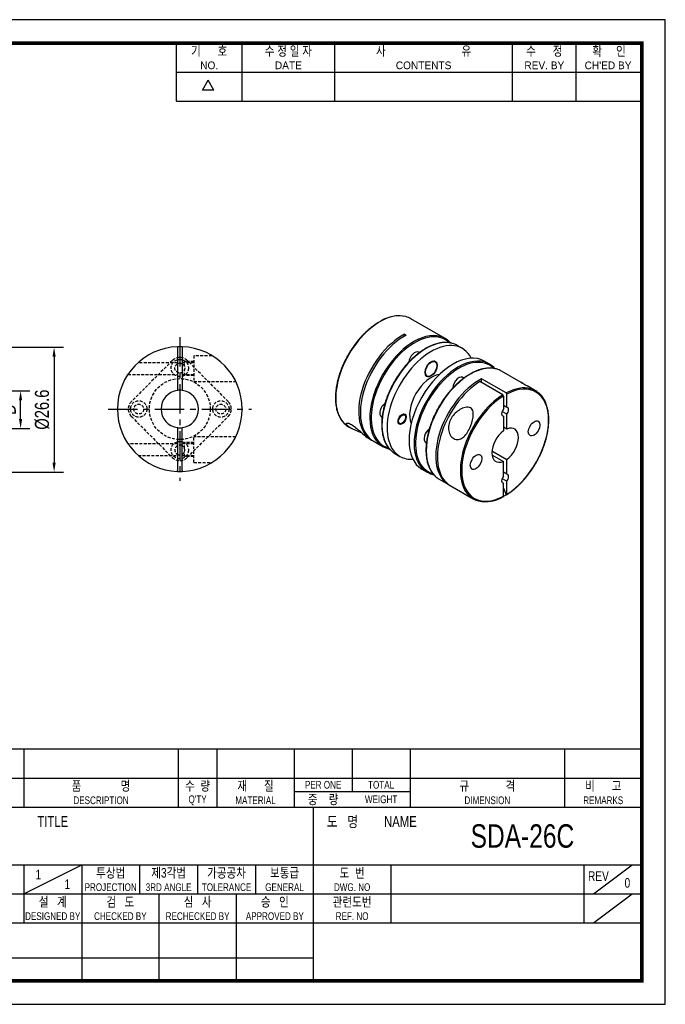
# Model space of a CAD drawing. Header units: millimetres. Extents: x 0 to 297, y 0 to 210.
# Tile 2 of 2: x 159 to 297, y 0 to 210. Entities that reach past the tile are written whole.
import ezdxf
from ezdxf.enums import TextEntityAlignment as Align

# ---------------------------------------------------------------- set-up
doc = ezdxf.new("R2010")
doc.units = ezdxf.units.MM
doc.header["$LTSCALE"] = 5
for name, pattern in [('CENTER', [2, 1.25, -0.25, 0.25, -0.25]), ('DASHED', [0.75, 0.5, -0.25]), ('HIDDEN2', [0.1875, 0.125, -0.0625])]:
    doc.linetypes.add(name, pattern=pattern)
doc.layers.get('0').update_dxf_attribs({"linetype": 'CONTINUOUS'})
doc.layers.get('Defpoints').update_dxf_attribs({"linetype": 'CONTINUOUS'})
for name, color, linetype in [('BM', 2, 'CONTINUOUS'), ('CT', 1, 'CENTER'), ('D', 7, 'CONTINUOUS'), ('DIM', 7, 'CONTINUOUS'), ('HD', 4, 'DASHED')]:
    doc.layers.add(name, color=color, linetype=linetype)
doc.styles.get("Standard").update_dxf_attribs({"font": 'Gulim.ttf', "width": 0.8, "height": 3})
doc.dimstyles.new('LIM', dxfattribs={"dimtxt": 2, "dimasz": 2, "dimexe": 2, "dimexo": 1, "dimgap": 1, "dimtad": 1, "dimdec": 3, "dimzin": 9, "dimdsep": 46, "dimtxsty": 'Standard', "dimcen": 3, "dimclrd": 1, "dimclre": 1, "dimadec": 0, "dimazin": 0, "dimtfac": 1, "dimtdec": 3, "dimtmove": 0, "dimatfit": 3, "dimfxl": 0, "dimtolj": 1, "dimtzin": 0, "dimarcsym": 0})

# ---------------------------------------------------------------- blocks, each defined once
blk = doc.blocks.new('*D10')
at = {"layer": 'Defpoints', "color": 0}
for p in [(149.52, 140.13), (149.52, 113.53), (166.64, 113.53)]:
    blk.add_point(p, dxfattribs=at)
at = {"layer": 'DIM', "color": 1, "lineweight": -2}
for p, q in [((150.52, 140.13), (168.64, 140.13)), ((166.64, 138.13), (166.64, 115.53)), ((150.52, 113.53), (168.64, 113.53))]:
    blk.add_line(p, q, dxfattribs=at)
at = {"layer": 'DIM', "color": 1}
for points in [[(166.3, 138.13), (166.97, 138.13), (166.64, 140.13)], [(166.3, 115.53), (166.97, 115.53), (166.64, 113.53)]]:
    blk.add_solid(points, dxfattribs=at)
at = {"layer": 'DIM', "color": 0, "insert": (164.1, 126.83), "char_height": 3, "attachment_point": 5, "rotation": 90}
blk.add_mtext('\\A1;%%C26.6', dxfattribs=at)
blk = doc.blocks.new('*D11')
at = {"layer": 'Defpoints', "color": 0}
for p in [(149.72, 130.83), (159.49, 130.83), (149.72, 122.83)]:
    blk.add_point(p, dxfattribs=at)
at = {"layer": 'DIM', "color": 1, "lineweight": -2}
for p, q in [((150.72, 130.83), (161.49, 130.83)), ((159.49, 124.83), (159.49, 128.83)), ((150.72, 122.83), (161.49, 122.83))]:
    blk.add_line(p, q, dxfattribs=at)
at = {"layer": 'DIM', "color": 1}
for points in [[(159.16, 128.83), (159.83, 128.83), (159.49, 130.83)], [(159.16, 124.83), (159.83, 124.83), (159.49, 122.83)]]:
    blk.add_solid(points, dxfattribs=at)
at = {"layer": 'DIM', "color": 0, "insert": (156.99, 126.83), "char_height": 3, "attachment_point": 5, "rotation": 90}
blk.add_mtext('\\A1;D', dxfattribs=at)

msp = doc.modelspace()

# ---------------------------------------------------------------- linework, layer by layer
for p, q in [((192.71392, 192.64074), (192.71392, 205)), ((206.72109, 192.64074), (206.72109, 205)), ((226.49591, 192.64074), (226.49591, 205)), ((264.39765, 192.64074), (264.39765, 205)), ((277.99284, 192.64074), (277.99284, 205)), ((192.71392, 198.82037), (291.58802, 198.82037)), ((198.25647, 194.97648), (199.49239, 197.11716)), ((200.72832, 194.97648), (199.49239, 197.11716)), ((200.72832, 194.97648), (198.25647, 194.97648)), ((192.71392, 192.64074), (291.58802, 192.64074)), ((292, 54.43705), (147.8086, 54.43705)), ((160.16787, 54.43705), (160.16787, 42.07779)), ((193.1259, 54.43705), (193.1259, 42.07779)), ((201.36541, 54.43705), (201.36541, 42.07779)), ((217.84443, 54.43705), (217.84443, 42.07779)), ((230.20369, 54.43705), (230.20369, 45.37359)), ((242.56295, 54.43705), (242.56295, 42.07779)), ((275.52098, 54.43705), (275.52098, 42.07779)), ((147.8086, 48.25742), (292, 48.25742)), ((217.84443, 45.37359), (242.56295, 45.37359)), ((147.8086, 42.07779), (292, 42.07779)), ((221.96418, 5), (221.96418, 42.07779)), ((147.8086, 29.71852), (292, 29.71852)), ((160.16787, 23.53889), (172.52713, 29.71852)), ((160.16787, 29.71852), (160.16787, 17.35926)), ((172.52713, 29.71852), (172.52713, 5)), ((184.88639, 29.71852), (184.88639, 23.53889)), ((197.24565, 29.71852), (197.24565, 23.53889)), ((209.60492, 29.71852), (209.60492, 23.53889)), ((238.4432, 29.71852), (238.4432, 17.35926)), ((279.64074, 29.71852), (279.64074, 17.35926)), ((281.70061, 23.53889), (289.94012, 29.71852)), ((147.8086, 23.53889), (221.96418, 23.53889)), ((189.00615, 23.53889), (189.00615, 5)), ((205.48516, 23.53889), (205.48516, 5)), ((221.96418, 23.53889), (292, 23.53889)), ((281.70061, 17.35926), (289.94012, 23.53889)), ((147.8086, 17.35926), (292, 17.35926)), ((147.8086, 9.87984), (221.96418, 9.87984))]:
    msp.add_line(p, q)
msp.add_lwpolyline([(297, 210), (0, 210), (0, 0), (297, 0)], close=True)
msp.add_lwpolyline([(292, 205, 0.8, 0.8, 0), (5, 205, 0.8, 0.8, 0), (5, 5, 0.8, 0.8, 0), (292, 5, 0.8, 0.8, 0)], format="xyseb", close=True)
at = {"layer": 'BM', "linetype": 'Continuous'}
for p, q in [((235.75315, 145.34751), (235.75724, 145.34515)), ((236.46026, 145.75576), (236.46435, 145.7534)), ((250.0399, 142.01309), (242.7567, 146.21805)), ((241.36286, 142.52467), (241.36286, 142.92524)), ((241.36286, 142.92524), (241.71642, 142.72112)), ((192.95364, 140.25001), (192.95364, 140.04987)), ((192.95364, 140.04987), (192.95364, 136.63272)), ((193.95364, 140.25001), (193.95364, 140.04987)), ((193.95364, 140.04987), (193.95364, 136.63272)), ((244.54185, 138.99495), (244.40632, 139.07319)), ((253.70979, 139.89428), (252.62084, 140.52298)), ((192.95364, 136.6087), (192.95364, 130.92804)), ((193.95364, 136.6087), (193.95364, 130.92804)), ((247.93479, 137.03603), (247.63479, 137.20924)), ((259.47978, 136.56297), (258.39083, 137.19168)), ((266.26435, 132.62629), (262.06072, 135.05325)), ((245.88479, 134.17815), (246.18479, 134.00494)), ((253.99733, 133.53582), (253.5462, 133.79628)), ((262.34036, 129.97776), (257.43776, 132.80828)), ((263.04747, 130.38601), (257.79131, 133.42066)), ((257.79131, 132.60416), (257.79131, 133.42066)), ((269.34392, 130.8483), (267.66395, 131.81823)), ((262.48178, 129.7327), (262.48178, 126.94261)), ((263.18889, 127.35086), (263.18889, 130.14094)), ((263.18889, 125.8431), (262.18246, 126.42416)), ((262.48178, 127.75911), (263.18889, 127.35086)), ((236.46914, 125.31578), (236.60436, 125.23771)), ((240.00849, 124.08063), (240.34761, 123.88484)), ((241.39761, 125.70349), (241.05849, 125.89928)), ((262.18246, 125.60767), (262.48178, 125.43485)), ((262.48178, 125.43485), (262.48178, 122.28476)), ((263.18889, 122.693), (263.18889, 125.8431)), ((192.95364, 122.99079), (192.95364, 117.28611)), ((193.95364, 117.28611), (193.95364, 122.99079)), ((229.4567, 123.18177), (229.9703, 122.88524)), ((263.18889, 122.693), (262.48178, 123.10125)), ((233.69972, 120.73206), (234.35931, 120.35125)), ((234.71286, 120.14713), (236.7399, 118.97681)), ((245.90902, 119.86567), (246.04553, 119.78685)), ((260.0291, 118.03657), (263.18889, 116.21226)), ((192.95364, 117.28611), (192.95364, 113.86896)), ((193.95364, 113.86896), (193.95364, 117.28611)), ((239.32084, 117.48671), (240.40979, 116.858)), ((260.0291, 117.22008), (262.48178, 115.80401)), ((262.48178, 112.65392), (262.48178, 115.80401)), ((263.18889, 113.06217), (263.18889, 116.21226)), ((192.95364, 113.66882), (192.95364, 113.86896)), ((193.95364, 113.86896), (193.95364, 113.66882)), ((245.09083, 114.1554), (246.17978, 113.5267)), ((263.18889, 113.06217), (262.48178, 113.47042)), ((248.76072, 112.01698), (250.78776, 110.84667)), ((262.18246, 112.13547), (263.18889, 111.55441)), ((262.18246, 111.31898), (262.48178, 111.14616)), ((263.18889, 108.76432), (263.18889, 111.55441)), ((251.14131, 110.64254), (256.04392, 107.81202)), ((262.48178, 108.35607), (262.48178, 111.14616)), ((262.48178, 110.06272), (263.04338, 108.68492)), ((263.04747, 108.68256), (263.04338, 108.68492))]:
    msp.add_line(p, q, dxfattribs=at)
at = {"layer": 'BM', "linetype": 'HIDDEN2'}
for p, q in [((192.95364, 136.6087), (192.95364, 136.63272)), ((193.95364, 136.63272), (193.95364, 136.6087)), ((195.05064, 137.2944), (195.03863, 137.30641)), ((192.95364, 130.90402), (192.95364, 130.92804)), ((193.95364, 130.92804), (193.95364, 130.90402)), ((183.10665, 125.37443), (183.11866, 125.36241)), ((192.95364, 119.1087), (192.95364, 119.13272)), ((193.95364, 119.13272), (193.95364, 119.1087)), ((192.95364, 113.66882), (192.95364, 113.78604))]:
    msp.add_line(p, q, dxfattribs=at)
at = {"layer": 'BM', "linetype": 'Continuous'}
for centre, radius, start, end in [((240.15715, 139.53823), 7.29166, 78.4396623, 121.3619411), ((193.45364, 126.95941), 13.3, 92.1544844, 267.8455156), ((193.45364, 126.95941), 13.3, 87.8455156, 92.1544844), ((193.45364, 126.95941), 13.3, 272.1544844, 87.8455156), ((193.45364, 126.95941), 4, 97.1807558, 262.8192442), ((193.45364, 126.95941), 4, 82.8192442, 97.1807558), ((193.45364, 126.95941), 4, 277.1807558, 82.8192442), ((262.87665, 130.12409), 0.3127, 3.0890383, 56.8872119), ((262.16954, 129.71585), 0.3127, 3.0890224, 56.8872278), ((193.45364, 126.95941), 4, 262.8192442, 277.1807558), ((193.45364, 126.95941), 13.3, 267.8455156, 272.1544844), ((258.64846, 114.47566), 7.27525, 258.2103282, 301.3947086)]:
    msp.add_arc(centre, radius, start, end, dxfattribs=at)
at = {"layer": 'BM', "linetype": 'HIDDEN2'}
msp.add_arc((193.45364, 126.93539), 4, 0, 0.1720432, dxfattribs=at)
at = {"layer": 'BM', "linetype": 'Continuous'}
for centre, major_axis, ratio, start_param, end_param in [((236.1067, 134.69991), (-6.65, -11.51814), 0.577350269, 3.296359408, 3.889387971), ((236.1067, 134.69991), (6.65, 11.51814), 0.577350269, 0.823001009, 2.987160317), ((241.89522, 131.35791), (-3.96511, 14.95645), 0.689119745, 0.146883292, 0.222088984), ((236.1067, 134.69991), (-6.65, -11.51814), 0.577350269, 3.141592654, 3.296359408), ((241.00931, 131.86939), (6.65, 11.51814), 0.577350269, 0.747795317, 3.168178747), ((243.3899, 130.49495), (6.65, 11.51814), 0.577350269, 0.14879905, 2.986916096), ((243.53132, 130.4133), (-6.55, -11.34493), 0.577350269, 2.997895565, 6.283185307), ((241.36286, 131.66526), (6.65, 11.51814), 0.577350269, 0.747795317, 3.141592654), ((245.97084, 129.00484), (-6.65, -11.51814), 0.577350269, 3.291607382, 6.139536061), ((247.05979, 128.37614), (-6.65, -11.51814), 0.577350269, 2.781930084, 6.283185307), ((243.3899, 130.49495), (6.65, 11.51814), 0.577350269, 0, 0.14879905), ((243.3899, 130.49495), (6.65, 11.51814), 0.577350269, 6.131389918, 6.283185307), ((245.97084, 129.00484), (-6.65, -11.51814), 0.577350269, 3.141592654, 3.291607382), ((243.53132, 137.55765), (-0.875, -1.51554), 0.577350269, 3.141592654, 5.382776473), ((251.74083, 125.67354), (-6.65, -11.51814), 0.577350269, 3.141592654, 6.283185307), ((252.82978, 125.04484), (6.65, 11.51814), 0.577350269, 0.154721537, 2.98728631), ((252.9712, 124.96319), (-6.55, -11.34493), 0.577350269, 2.995395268, 6.283185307), ((255.41072, 123.53512), (-6.65, -11.51814), 0.577350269, 3.294018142, 6.129883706), ((252.82978, 125.04484), (6.65, 11.51814), 0.577350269, 0, 0.154721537), ((252.82978, 125.04484), (6.65, 11.51814), 0.577350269, 6.13292866, 6.283185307), ((255.41072, 123.53512), (-6.65, -11.51814), 0.577350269, 3.141592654, 3.294018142), ((247.05979, 128.37614), (-3.25, -5.62917), 0.577350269, 3.537993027, 5.886784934), ((257.43776, 122.3648), (6.65, 11.51814), 0.577350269, 0.747795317, 3.168178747), ((257.79131, 122.16068), (6.65, 11.51814), 0.577350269, 0.823001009, 3.141592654), ((252.9712, 132.10753), (-0.925, -1.60215), 0.577350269, 2.95137039, 5.430094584), ((262.83534, 119.24851), (-6.55, -11.34493), 0.577350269, 0.823575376, 3.888813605), ((262.69392, 119.33016), (-6.65, -11.51814), 0.577350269, 3.293751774, 3.889387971), ((262.69392, 119.33016), (-6.65, -11.51814), 0.577350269, 2.987527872, 3.293751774), ((237.34414, 126.83133), (-0.875, -1.51554), 0.577350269, 4.042644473, 6.283185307), ((262.69392, 119.33016), (6.65, 11.51814), 0.577350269, 0.823001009, 2.987527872), ((262.83534, 119.24851), (6.55, 11.34493), 0.577350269, 0.823575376, 3.888813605), ((262.83534, 126.39285), (0.525, 0.90933), 0.577350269, 1.281715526, 3.430673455), ((262.83534, 126.39285), (-0.525, -0.90933), 0.577350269, 1.281715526, 3.430673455), ((236.1067, 134.69991), (6.65, 11.51814), 0.577350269, 2.987160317, 3.141592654), ((246.78402, 121.38121), (-0.875, -1.51554), 0.577350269, 4.030373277, 6.283185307), ((262.83534, 119.24851), (2, 3.4641), 0.577350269, 0.910725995, 3.801662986), ((262.83534, 119.24851), (-2, -3.4641), 0.577350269, 0.910725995, 3.801662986), ((243.3899, 130.49495), (6.65, 11.51814), 0.577350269, 2.986916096, 3.286274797), ((243.53132, 130.4133), (-6.55, -11.34493), 0.577350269, 0, 0.143106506), ((245.97084, 129.00484), (-6.65, -11.51814), 0.577350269, 6.139536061, 6.283185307), ((247.05979, 128.37614), (-6.65, -11.51814), 0.577350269, 0, 0.359662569), ((252.82978, 125.04484), (6.65, 11.51814), 0.577350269, 2.98728631, 3.289584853), ((252.9712, 124.96319), (-6.55, -11.34493), 0.577350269, 0, 0.138294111), ((255.41072, 123.53512), (-6.65, -11.51814), 0.577350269, 6.129883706, 6.283185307), ((262.83534, 112.10416), (0.525, 0.90933), 0.577350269, 1.281715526, 3.430673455), ((262.83534, 112.10416), (-0.525, -0.90933), 0.577350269, 1.281715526, 3.430673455), ((262.69392, 119.33016), (6.65, 11.51814), 0.577350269, 2.987527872, 3.293751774), ((256.9054, 122.67216), (3.96511, -14.95645), 0.689119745, 0.162402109, 0.222088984)]:
    msp.add_ellipse(centre, major_axis=major_axis, ratio=ratio, start_param=start_param, end_param=end_param, dxfattribs=at)
for centre, major_axis in [((247.05979, 135.52049), (0.925, 1.60215)), ((247.05979, 135.52049), (-0.875, -1.51554)), ((240.87261, 124.79417), (0.625, 1.08253)), ((240.87261, 124.79417), (0.525, 0.90933)), ((269.02252, 122.83049), (0.875, 1.51554)), ((256.64816, 115.68615), (-0.875, -1.51554))]:
    msp.add_ellipse(centre, major_axis=major_axis, ratio=0.577350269, dxfattribs=at)
for points, knots in [([(235.65134, 145.3553), (235.61718, 145.33438), (235.42809, 145.21839), (235.04757, 144.96365), (234.54808, 144.60108), (234.04784, 144.20535), (233.55514, 143.78347), (233.06952, 143.3351), (232.59285, 142.86198), (232.12635, 142.36537), (231.67137, 141.84673), (231.22919, 141.30756), (230.80107, 140.74942), (230.38823, 140.1739), (229.99184, 139.58266), (229.61303, 138.97741), (229.25288, 138.35987), (228.91243, 137.73181), (228.59264, 137.09504), (228.29445, 136.45138), (228.01872, 135.80266), (227.76623, 135.15075), (227.53773, 134.4975), (227.33389, 133.84477), (227.15531, 133.19442), (227.00253, 132.5483), (226.87601, 131.90826), (226.77614, 131.27611), (226.70325, 130.65366), (226.65761, 130.04267), (226.63938, 129.4449), (226.64868, 128.86206), (226.68554, 128.29585), (226.74993, 127.7479), (226.84173, 127.21986), (226.96072, 126.7133), (227.1066, 126.22978), (227.27899, 125.77071), (227.47726, 125.33782), (227.70132, 124.93146), (227.94841, 124.55658), (228.21465, 124.21431), (228.38917, 124.03247), (228.48658, 123.93212)], [0, 0, 0, 0, 0.004580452, 0.029570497, 0.054558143, 0.079541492, 0.1045201, 0.129493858, 0.154462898, 0.179427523, 0.204388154, 0.22934529, 0.254299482, 0.279251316, 0.304201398, 0.329150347, 0.354098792, 0.379047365, 0.403996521, 0.428946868, 0.453899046, 0.478853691, 0.503811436, 0.528772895, 0.553738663, 0.578709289, 0.603685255, 0.628666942, 0.653654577, 0.678648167, 0.703647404, 0.728651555, 0.753659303, 0.778668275, 0.803674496, 0.828673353, 0.853658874, 0.878623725, 0.903559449, 0.928457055, 0.953308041, 0.97810582, 1, 1, 1, 1]), ([(235.75315, 145.34751), (235.71599, 145.36897), (235.67924, 145.37251), (235.65237, 145.35693), (235.65167, 145.35651), (235.65098, 145.35607)], [0, 0, 0, 0, 0.5, 0.5, 0.5135857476, 0.5135857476, 0.5135857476, 0.5135857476]), ([(236.46026, 145.75576), (236.42309, 145.77722), (236.38635, 145.78076), (236.33403, 145.75043), (236.31883, 145.71656), (236.31883, 145.67399)], [0, 0, 0, 0, 0.5, 0.5, 1, 1, 1, 1]), ([(251.51965, 140.97681), (251.41293, 141.00607), (251.19392, 141.06501), (250.79531, 141.12832), (250.35329, 141.16458), (249.89475, 141.16529), (249.42571, 141.13075), (248.94627, 141.06091), (248.45823, 140.95596), (247.96296, 140.81619), (247.46198, 140.64201), (246.9568, 140.43397), (246.44892, 140.19271), (245.93984, 139.919), (245.43105, 139.61367), (244.92401, 139.27765), (244.42019, 138.91197), (243.921, 138.51771), (243.42787, 138.09604), (242.94219, 137.6482), (242.46533, 137.17549), (241.99864, 136.67928), (241.54344, 136.16102), (241.10103, 135.6222), (240.67265, 135.06438), (240.25953, 134.48915), (239.86284, 133.89818), (239.48371, 133.29316), (239.12322, 132.67582), (238.78241, 132.04793), (238.46225, 131.4113), (238.16367, 130.76774), (237.88753, 130.1191), (237.63463, 129.46723), (237.4057, 128.81398), (237.20142, 128.16123), (237.02239, 127.51082), (236.86914, 126.86461), (236.74215, 126.22445), (236.64181, 125.59214), (236.56845, 124.9695), (236.52231, 124.3583), (236.5036, 123.76028), (236.51241, 123.17717), (236.54879, 122.61064), (236.6127, 122.06236), (236.70401, 121.53395), (236.82252, 121.027), (236.96793, 120.54304), (237.13984, 120.0836), (237.33776, 119.64997), (237.56096, 119.2441), (237.80917, 118.86505), (238.07983, 118.52222), (238.28957, 118.28606), (238.40033, 118.18686), (238.41259, 118.17589)], [0, 0, 0, 0, 0.013199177, 0.031927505, 0.050693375, 0.069499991, 0.088346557, 0.107229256, 0.126142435, 0.145079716, 0.16403484, 0.183002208, 0.201977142, 0.220955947, 0.239935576, 0.258913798, 0.277889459, 0.296861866, 0.315830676, 0.334795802, 0.353757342, 0.372715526, 0.391670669, 0.410623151, 0.42957339, 0.44852183, 0.467468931, 0.486415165, 0.505361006, 0.524306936, 0.543253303, 0.562200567, 0.581149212, 0.600099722, 0.619052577, 0.638008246, 0.656967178, 0.675929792, 0.694896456, 0.713867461, 0.73284298, 0.751823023, 0.770807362, 0.789795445, 0.808786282, 0.827778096, 0.846767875, 0.865752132, 0.884726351, 0.90368498, 0.922621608, 0.941529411, 0.960401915, 0.979234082, 0.998023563, 1, 1, 1, 1]), ([(251.20744, 141.05612), (251.20036, 141.06396), (251.13281, 141.13803), (251.06514, 141.20525), (250.99343, 141.27587)], [0.98657077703, 0.98657077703, 0.98657077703, 0.98657077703, 0.98797987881, 1, 1, 1, 1]), ([(260.94217, 135.51534), (260.79346, 135.55231), (260.53835, 135.61407), (260.09774, 135.67389), (259.65109, 135.69883), (259.18894, 135.68856), (258.71654, 135.64295), (258.23424, 135.5621), (257.74378, 135.44621), (257.24656, 135.29561), (256.7441, 135.11077), (256.23792, 134.89226), (255.7295, 134.64076), (255.22035, 134.35705), (254.71195, 134.04201), (254.20577, 133.6966), (253.70324, 133.32185), (253.2058, 132.91888), (252.71485, 132.48888), (252.23178, 132.03311), (251.75796, 131.55289), (251.29473, 131.04963), (250.8434, 130.52477), (250.40525, 129.97983), (249.98151, 129.41638), (249.57341, 128.83605), (249.1821, 128.24049), (248.80869, 127.63143), (248.45425, 127.01059), (248.1198, 126.37978), (247.8063, 125.74078), (247.51466, 125.09543), (247.24571, 124.44558), (247.00023, 123.79308), (246.77895, 123.13979), (246.58251, 122.48756), (246.4115, 121.83827), (246.26643, 121.19376), (246.14774, 120.55586), (246.05581, 119.92639), (245.99094, 119.30714), (245.95338, 118.69988), (245.94327, 118.10634), (245.96071, 117.52824), (246.00572, 116.96725), (246.07822, 116.42501), (246.17807, 115.90315), (246.30504, 115.40323), (246.45878, 114.9268), (246.63892, 114.47525), (246.84475, 114.05033), (247.07615, 113.6521), (247.33039, 113.28657), (247.57727, 112.98239), (247.7301, 112.83047), (247.79858, 112.76297)], [0, 0, 0, 0, 0.018286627, 0.037106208, 0.055964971, 0.074864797, 0.093803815, 0.112777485, 0.131779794, 0.150804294, 0.169844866, 0.188896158, 0.207953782, 0.227014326, 0.24607481, 0.265133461, 0.284189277, 0.303241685, 0.322290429, 0.341335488, 0.360377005, 0.379415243, 0.398450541, 0.417483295, 0.436513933, 0.455542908, 0.474570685, 0.49359774, 0.512624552, 0.53165158, 0.550679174, 0.56970782, 0.588738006, 0.607770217, 0.626804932, 0.645842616, 0.664883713, 0.68392863, 0.702977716, 0.72203123, 0.741089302, 0.760151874, 0.779218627, 0.798288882, 0.817361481, 0.836434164, 0.855503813, 0.874566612, 0.893617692, 0.912651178, 0.931660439, 0.950638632, 0.969579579, 0.988478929, 1, 1, 1, 1]), ([(260.66924, 135.58278), (260.62221, 135.63686), (260.54246, 135.72359), (260.46243, 135.79911), (260.42462, 135.83462)], [0.98454852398, 0.98454852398, 0.98454852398, 0.98454852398, 0.99377985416, 1, 1, 1, 1]), ([(266.59345, 132.41374), (266.31936, 132.57199), (266.2302, 132.64187), (266.24977, 132.63446), (266.25322, 132.63268), (266.25796, 132.62993)], [0, 0, 0, 0, 0.125, 0.125, 0.1401026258, 0.1401026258, 0.1401026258, 0.1401026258]), ([(267.66595, 131.81702), (267.63058, 131.83746), (267.59452, 131.85809), (267.25127, 132.0525), (266.86754, 132.2555), (266.59345, 132.41374)], [0.8600405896, 0.8600405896, 0.8600405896, 0.8600405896, 0.875, 0.875, 1, 1, 1, 1]), ([(263.14928, 108.67477), (263.18344, 108.69569), (263.37253, 108.81168), (263.75305, 109.06642), (264.25254, 109.42899), (264.75277, 109.82472), (265.24548, 110.2466), (265.7311, 110.69496), (266.20777, 111.16808), (266.67427, 111.6647), (267.12925, 112.18333), (267.57143, 112.7225), (267.99954, 113.28065), (268.41239, 113.85617), (268.80878, 114.4474), (269.18759, 115.05266), (269.54774, 115.6702), (269.88819, 116.29826), (270.20798, 116.93503), (270.50617, 117.57869), (270.7819, 118.2274), (271.03439, 118.87932), (271.26288, 119.53257), (271.46672, 120.1853), (271.6453, 120.83565), (271.79809, 121.48177), (271.92461, 122.12181), (272.02448, 122.75396), (272.09736, 123.37641), (272.14301, 123.9874), (272.16124, 124.58517), (272.15194, 125.168), (272.11508, 125.73422), (272.05068, 126.28216), (271.95889, 126.81021), (271.8399, 127.31677), (271.69402, 127.80029), (271.52162, 128.25935), (271.32336, 128.69225), (271.0993, 129.09861), (270.85221, 129.4735), (270.58535, 129.81651), (270.41022, 129.99897), (270.31207, 130.10006)], [0, 0, 0, 0, 0.004579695, 0.02956561, 0.054549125, 0.079528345, 0.104502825, 0.129472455, 0.154437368, 0.179397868, 0.204354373, 0.229307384, 0.254257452, 0.279205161, 0.304151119, 0.329095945, 0.354040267, 0.378984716, 0.403929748, 0.428875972, 0.453824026, 0.478774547, 0.503728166, 0.5286855, 0.553647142, 0.57861364, 0.603585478, 0.628563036, 0.653546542, 0.678536, 0.703531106, 0.728531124, 0.753534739, 0.778539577, 0.803541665, 0.82853639, 0.853517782, 0.878478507, 0.903410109, 0.9283036, 0.953150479, 0.97794416, 1, 1, 1, 1]), ([(255.46926, 127.21593), (255.77761, 127.0379), (255.93598, 126.71238), (256.06611, 126.00295), (256.0496, 125.6182), (255.88944, 124.44535), (255.63459, 123.62447), (254.91971, 122.08085), (254.43379, 121.33209), (253.53515, 120.64779), (253.20984, 120.49648), (252.5373, 120.40946), (252.199, 120.47716), (251.59142, 120.82235), (251.32245, 121.09966), (250.92742, 121.79337), (250.80544, 122.20325), (250.69067, 123.46774), (250.95079, 124.3454), (251.84534, 125.7957), (252.48143, 126.40897), (253.56193, 127.05018), (253.95117, 127.22231), (254.74473, 127.39797), (255.1609, 127.39396), (255.46926, 127.21593)], [0, 0, 0, 0, 0.0625, 0.0625, 0.125, 0.125, 0.25, 0.25, 0.375, 0.375, 0.4375, 0.4375, 0.5, 0.5, 0.5625, 0.5625, 0.625, 0.625, 0.75, 0.75, 0.875, 0.875, 0.9375, 0.9375, 1, 1, 1, 1]), ([(232.37097, 121.8025), (232.02737, 121.94195), (231.69336, 122.07421), (230.65812, 122.51041), (230.02967, 122.82132), (229.1342, 123.4352), (228.86867, 123.75011), (228.97434, 123.97658), (229.09131, 124.00762), (229.47981, 123.93065), (229.74621, 123.82143), (230.35057, 123.47439), (230.68823, 123.23673), (231.36103, 122.70339), (231.69106, 122.41364), (232.59395, 121.60416), (233.08219, 121.15857), (233.53947, 120.83111), (233.62846, 120.77364), (233.70922, 120.72741)], [0.0705673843, 0.0705673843, 0.0705673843, 0.0705673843, 0.125, 0.125, 0.25, 0.25, 0.375, 0.375, 0.4375, 0.4375, 0.5, 0.5, 0.5625, 0.5625, 0.625, 0.625, 0.75, 0.75, 0.7833455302, 0.7833455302, 0.7833455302, 0.7833455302]), ([(237.79895, 118.53274), (237.81662, 118.52698), (237.9255, 118.49162), (238.04668, 118.46385), (238.15277, 118.44327)], [0, 0, 0, 0, 0.00223434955, 0.0160065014, 0.0160065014, 0.0160065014, 0.0160065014]), ([(247.26554, 113.07774), (247.32451, 113.05996), (247.41888, 113.03181), (247.52061, 113.00809), (247.56911, 112.99787)], [0, 0, 0, 0, 0.00738583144, 0.01384944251, 0.01384944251, 0.01384944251, 0.01384944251]), ([(262.43932, 108.26385), (262.43969, 108.26405), (262.44006, 108.26426), (262.46659, 108.27964), (262.48178, 108.31351), (262.48178, 108.35607)], [0.4929773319, 0.4929773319, 0.4929773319, 0.4929773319, 0.5, 0.5, 1, 1, 1, 1]), ([(263.04747, 108.68256), (263.08463, 108.6611), (263.12138, 108.65756), (263.17369, 108.68789), (263.18889, 108.72176), (263.18889, 108.76432)], [0, 0, 0, 0, 0.5, 0.5, 1, 1, 1, 1])]:
    msp.add_open_spline(points, degree=3, knots=knots, dxfattribs=at)
msp.add_open_spline([(266.28447, 132.61327), (266.31374, 132.59405), (266.35853, 132.56279), (266.41605, 132.52063)], degree=3, dxfattribs=at)
at = {"layer": 'CT'}
for p, q in [((193.45364, 142.25941), (193.45364, 111.65941)), ((178.15364, 126.93539), (208.75364, 126.93539))]:
    msp.add_line(p, q, dxfattribs=at)
at = {"layer": 'HD', "linetype": 'HIDDEN2'}
for p, q in [((191.86866, 137.2944), (183.11866, 128.5444)), ((192.95364, 136.83539), (184.5722, 136.83539)), ((196.45364, 136.83539), (193.95364, 136.83539)), ((196.45364, 137.08539), (194.45364, 137.08539)), ((194.45364, 136.00555), (194.45364, 137.08539)), ((203.80063, 128.5444), (195.05064, 137.2944)), ((200.30419, 138.33539), (196.45364, 138.33539)), ((196.45364, 138.33539), (196.45364, 132.83539)), ((194.45364, 134.08539), (194.45364, 135.36524)), ((182.40398, 134.33539), (192.95364, 134.33539)), ((193.95364, 134.33539), (196.45364, 134.33539)), ((196.45364, 134.08539), (194.45364, 134.08539)), ((196.45364, 132.83539), (205.37063, 132.83539)), ((183.11866, 125.36241), (191.86865, 116.61242)), ((195.03862, 116.62443), (203.78862, 125.37443)), ((196.45364, 119.80941), (194.45364, 119.80941)), ((194.45364, 118.52957), (194.45364, 119.80941)), ((205.37063, 121.05941), (196.45364, 121.05941)), ((196.45364, 115.55941), (196.45364, 121.05941)), ((192.95364, 119.55941), (182.40398, 119.55941)), ((196.45364, 119.55941), (193.95364, 119.55941)), ((194.45364, 116.80941), (194.45364, 117.88926)), ((184.5722, 117.05941), (192.95364, 117.05941)), ((193.95364, 117.05941), (196.45364, 117.05941)), ((196.45364, 116.80941), (194.45364, 116.80941)), ((196.45364, 115.55941), (200.30419, 115.55941))]:
    msp.add_line(p, q, dxfattribs=at)
for centre, radius in [((193.45364, 135.70941), 1.85), ((193.45364, 135.68539), 1.05), ((193.45364, 126.95941), 6.5), ((184.70365, 126.97143), 1.75), ((202.20363, 126.97143), 1.75), ((184.70365, 126.9474), 1.05), ((202.20363, 126.9474), 1.05), ((193.45364, 118.20941), 1.85)]:
    msp.add_circle(centre, radius, dxfattribs=at)
for centre, radius, start, end in [((193.45965, 135.70341), 2.25, 45, 135), ((184.70965, 126.95341), 2.25, 135, 225), ((202.19763, 126.96542), 2.25, 315, 45), ((193.45364, 118.20941), 1.05, 118.4368901, 241.5631099), ((193.45364, 118.20941), 1.05, 61.5631099, 118.4368901), ((193.45364, 118.20941), 1.05, 298.4368901, 61.5631099), ((193.44763, 118.21542), 2.25, 225, 315), ((193.45364, 118.20941), 1.05, 241.5631099, 299.194715)]:
    msp.add_arc(centre, radius, start, end, dxfattribs=at)

# ---------------------------------------------------------------- texts
at = {"layer": 'D', "width": 0.8}
for s, height, p in [('기      호', 2.059877, (199.71751, 203.3521)), ('수 정 일 자', 2.059877, (216.6085, 203.3521)), ('사                           유', 2.0598771, (245.44678, 203.3521)), ('수      정', 2.059877, (271.19524, 203.3521)), ('확     인', 2.059877, (284.99642, 203.3521)), ('품              명', 2.0598771, (176.64688, 46.60952)), ('수  량', 2.059877, (197.24565, 46.60952)), ('재      질', 2.059877, (209.60492, 46.60952)), ('PER ONE', 1.647902, (224.02406, 46.8155)), ('TOTAL', 1.647902, (236.38332, 46.8155)), ('규             격', 2.0598771, (259.04197, 46.60952)), ('비      고', 2.059877, (283.76049, 46.60952)), ('DESCRIPTION', 1.6479017, (176.64688, 43.5197)), ("Q'TY", 1.647902, (197.24565, 43.5197)), ('MATERIAL', 1.647902, (209.60492, 43.5197)), ('중    량', 2.059877, (224.02406, 43.72569)), ('WEIGHT', 1.647902, (236.38332, 43.72569)), ('DIMENSION', 1.647902, (259.04197, 43.5197)), ('REMARKS', 1.647902, (283.76049, 43.5197)), ('TITLE', 2.307062, (166.3475, 38.98797)), ('도   명', 2.307062, (228.14381, 38.98797)), ('NAME', 2.307062, (240.50307, 38.98797)), ('SDA-26C', 5, (266.52795, 35.89816)), ('투상법', 2.059877, (178.70676, 28.07062)), ('제3각법', 2.059877, (191.06602, 28.07062)), ('가공공차', 2.059877, (203.42529, 28.07062)), ('보통급', 2.059877, (215.78455, 28.07062)), ('도  번', 2.059877, (230.20369, 28.07062)), ('1', 2.05988, (163.25768, 27.65865)), ('REV', 2.059877, (282.73055, 27.34967)), ('1', 2.05988, (169.43731, 25.59877)), ('PROJECTION', 1.647902, (178.70676, 24.98081)), ('3RD ANGLE', 1.647902, (191.06602, 24.98081)), ('TOLERANCE', 1.647902, (203.42529, 24.98081)), ('GENERAL', 1.647902, (215.78455, 24.98081)), ('DWG. NO', 1.647902, (230.20369, 24.98081)), ('0', 2.05988, (288.91018, 25.90775)), ('설   계', 2.059877, (166.3475, 21.89099)), ('검   도', 2.059877, (180.76664, 21.89099)), ('심   사', 2.059877, (197.24565, 21.89099)), ('승   인', 2.059877, (213.72467, 21.89099)), ('관련도번', 2.059877, (230.20369, 21.89099)), ('REF. NO', 1.647902, (230.20369, 18.80118))]:
    msp.add_text(s, height=height, dxfattribs=at).set_placement(p, align=Align.MIDDLE)
at = {"layer": 'D'}
for s, p in [('NO.', (199.71751, 200.26228)), ('DATE', (216.6085, 200.26228)), ('CONTENTS', (245.44678, 200.26228)), ('REV. BY', (271.19524, 200.26228)), ("CH'ED BY", (284.79043, 200.26228))]:
    msp.add_text(s, height=1.647902, dxfattribs=at).set_placement(p, align=Align.MIDDLE)
at = {"layer": 'D', "width": 0.8}
for s, height, p in [('DESIGNED BY', 1.6479017, (166.3475, 17.97719)), ('CHECKED BY', 1.647902, (180.76664, 17.97719)), ('RECHECKED BY', 1.6479017, (197.24565, 17.97719)), ('APPROVED BY', 1.6479017, (213.72467, 17.97719))]:
    msp.add_text(s, height=height, dxfattribs=at).set_placement(p, align=Align.CENTER)

# ---------------------------------------------------------------- dimensions: what is measured, and where the dimension line sits
at = {"layer": 'DIM'}
for base, p1, p2, text, picture, middle in [((166.6367, 113.53085), (149.52069, 140.13085), (149.52069, 113.53085), '%%C<>', '*D10', (164.09875, 126.83085)), ((159.4926, 130.83085), (149.72069, 122.83085), (149.72069, 130.83085), 'D', '*D11', (156.9906, 126.83085))]:
    dim = msp.add_linear_dim(base=base, p1=p1, p2=p2, angle=90, text=text, dimstyle='LIM', dxfattribs=at)
    dim.commit()
    dim.dimension.update_dxf_attribs({"geometry": picture, "text_midpoint": middle})

doc.saveas('drawing.dxf')
